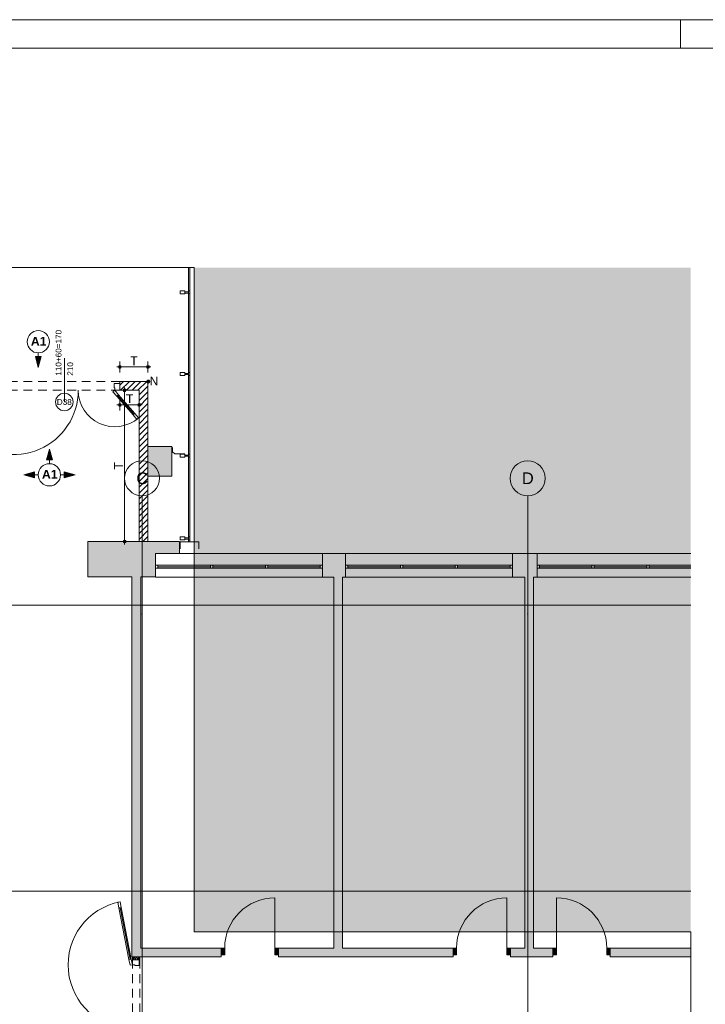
# Paper-space layout 'A-47 WYKOŃCZENIA ŚCIAN - PIĘTRO 2' of a CAD drawing. Header units: millimetres. Extents: x 0 to 500, y 0 to 350.
# Tile 11 of 17: x 207 to 324, y 181 to 350. Entities that reach past the tile are written whole.
import ezdxf
from ezdxf.xclip import XClip

# ---------------------------------------------------------------- set-up
doc = ezdxf.new("R2010")
doc.units = ezdxf.units.MM
doc.header["$MEASUREMENT"] = 0
doc.header["$XCLIPFRAME"] = 0
for name, pattern in [('DASHDOTX2', [1000, 500, -250, 0, -250]), ('Przer. długie kreski', [2.5, 1.5, -1]), ('PRZERYWANA_DU_A', [550, 350.0000000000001, -199.9999999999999])]:
    doc.linetypes.add(name, pattern=pattern)
for name, color, linetype, lineweight in [('0_Nr_pióra__2', 8, 'Continuous', 13), ('A__OKŁADZINY ŚCIAN_Nr_pióra__1', 7, 'Continuous', 20), ('A_podkład_Nr_pióra__2', 8, 'Continuous', 13), ('A_ściany proj_Nr_pióra__1', 7, 'Continuous', 20), ('A_ściany_Nr_pióra__1', 7, 'Continuous', 20), ('AR P NAROŻNIKI_Nr_pióra__1', 7, 'Continuous', 20), ('AR P NAROŻNIKI_Nr_pióra__2', 8, 'Continuous', 13), ('Drzwi Archicad_Nr_pióra__1', 7, 'Continuous', 20), ('Drzwi Archicad_Nr_pióra__3', 252, 'Continuous', 13), ('Znaczniki drzwi Archicada_Nr_pióra__3', 252, 'Continuous', 13)]:
    doc.layers.add(name, color=color, linetype=linetype, lineweight=lineweight)
for name, color, linetype, lineweight, true_color in [('0_Nr_pióra__8', 7, 'Continuous', 13, 0x4c4c4c), ('A__OKŁADZINY ŚCIAN_Nr_pióra__7', 7, 'Continuous', 18, 0x171717), ('A_Arkusz_Nr_pióra__255', 7, 'Continuous', 15, 0x242424), ('A_osie_Nr_pióra__16', 7, 'Continuous', 5, 0x0f0f0f), ('A_osie_Nr_pióra__76', 7, 'Continuous', 5, 0x2d2d2d), ('A_ściany proj_Nr_pióra__21', 7, 'Continuous', 5, 0xb0b0b0), ('A_ściany_Nr_pióra__19', 7, 'Continuous', 5, 0x191919), ('AR P NAROŻNIKI_Nr_pióra__7', 7, 'Continuous', 18, 0x171717), ('Okna Archicada_Nr_pióra__19', 7, 'Continuous', 5, 0x191919)]:
    doc.layers.add(name, color=color, linetype=linetype, lineweight=lineweight, true_color=true_color)
for name, color, linetype in [('A__OKŁADZINY ŚCIAN', 7, 'Continuous'), ('A_podrys', 7, 'Continuous'), ('A_ściany', 7, 'Continuous'), ('A_ściany proj', 7, 'Continuous'), ('AR P NAROŻNIKI', 7, 'Continuous'), ('Drzwi Archicad', 7, 'Continuous')]:
    doc.layers.add(name, color=color, linetype=linetype)
doc.styles.add('STYL_AUTOMATYCZNY_1', font='arial.ttf')
doc.styles.add('STYL_AUTOMATYCZNY_3', font='arial.ttf')
doc.styles.add('STYL_AUTOMATYCZNY_4', font='arial.ttf')
doc.styles.add('STYL_AUTOMATYCZNY_5', font='arial.ttf')
pattern_1 = [(45, (-1547.425797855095, -280.3356015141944), (-0.4949747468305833, 0.4949747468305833), [])]
pattern_2 = [(0, (-1547.425797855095, -280.3356015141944), (0, 1), [0, -1])]

# ---------------------------------------------------------------- blocks, each defined once
blk = doc.blocks.new('Rysunek_1_1', base_point=(-1547.425797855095, -280.3356015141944))
at = {"linetype": 'Continuous', "lineweight": 0, "true_color": 0x484848}
blk.add_hatch(color=251, dxfattribs=at).paths.add_polyline_path([(321.7655369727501, 307.5492322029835), (236.7655400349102, 307.5492322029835), (236.7655400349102, 193.739236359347), (321.7655369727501, 193.739236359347)])
at = {"layer": 'A__OKŁADZINY ŚCIAN', "linetype": 'Continuous', "lineweight": 0, "true_color": 0x000000}
for points in [[(210.104236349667, 290.4287322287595), (210.6042363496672, 292.2947572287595), (209.6042363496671, 292.2947572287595)], [(212.0070649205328, 276.4461855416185), (211.5070649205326, 274.5801605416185), (212.5070649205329, 274.5801605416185)], [(207.6042363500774, 272.0433569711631), (209.4702613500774, 271.5433569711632), (209.4702613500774, 272.5433569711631)], [(216.4098934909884, 272.0433569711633), (214.5438684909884, 272.5433569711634), (214.5438684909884, 271.5433569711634)]]:
    blk.add_hatch(color=18, dxfattribs=at).paths.add_polyline_path(points)
at = {"layer": 'A__OKŁADZINY ŚCIAN', "linetype": 'Continuous', "lineweight": 0, "true_color": 0x171717}
for points in [[(223.8108130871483, 290.5161141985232), (223.8298432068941, 290.4204433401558), (223.8840363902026, 290.3393375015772), (223.9651422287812, 290.2851443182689), (224.0608130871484, 290.2661141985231), (224.1564839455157, 290.2851443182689), (224.2375897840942, 290.3393375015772), (224.2917829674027, 290.4204433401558), (224.3108130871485, 290.5161141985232), (224.2917829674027, 290.6117850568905), (224.2375897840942, 290.6928908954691), (224.1564839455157, 290.7470840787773), (224.0608130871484, 290.7661141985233), (223.9651422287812, 290.7470840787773), (223.8840363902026, 290.6928908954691), (223.8298432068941, 290.6117850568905)], [(228.6263111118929, 290.5161141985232), (228.6453412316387, 290.4204433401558), (228.6995344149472, 290.3393375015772), (228.7806402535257, 290.2851443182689), (228.876311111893, 290.2661141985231), (228.9719819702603, 290.2851443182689), (229.0530878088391, 290.3393375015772), (229.1072809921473, 290.4204433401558), (229.1263111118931, 290.5161141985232), (229.1072809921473, 290.6117850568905), (229.0530878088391, 290.6928908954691), (228.9719819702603, 290.7470840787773), (228.876311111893, 290.7661141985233), (228.7806402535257, 290.7470840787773), (228.6995344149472, 290.6928908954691), (228.6453412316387, 290.6117850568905)], [(224.6263111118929, 286.5161141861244), (224.6453412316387, 286.4204433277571), (224.699534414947, 286.3393374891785), (224.7806402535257, 286.2851443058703), (224.876311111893, 286.2661141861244), (224.9719819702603, 286.2851443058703), (225.0530878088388, 286.3393374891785), (225.1072809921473, 286.4204433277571), (225.1263111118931, 286.5161141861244), (225.1072809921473, 286.6117850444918), (225.0530878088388, 286.6928908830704), (224.9719819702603, 286.7470840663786), (224.876311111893, 286.7661141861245), (224.7806402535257, 286.7470840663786), (224.699534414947, 286.6928908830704), (224.6453412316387, 286.6117850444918)], [(223.8108130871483, 284.0161141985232), (223.8298432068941, 283.9204433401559), (223.8840363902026, 283.8393375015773), (223.9651422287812, 283.785144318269), (224.0608130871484, 283.7661141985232), (224.1564839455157, 283.785144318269), (224.2375897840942, 283.8393375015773), (224.2917829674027, 283.9204433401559), (224.3108130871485, 284.0161141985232), (224.2917829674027, 284.1117850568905), (224.2375897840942, 284.1928908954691), (224.1564839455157, 284.2470840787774), (224.0608130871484, 284.2661141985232), (223.9651422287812, 284.2470840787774), (223.8840363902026, 284.1928908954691), (223.8298432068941, 284.1117850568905)], [(227.1263111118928, 284.0161141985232), (227.1453412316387, 283.9204433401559), (227.1995344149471, 283.8393375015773), (227.2806402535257, 283.785144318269), (227.3763111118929, 283.7661141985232), (227.4719819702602, 283.785144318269), (227.553087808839, 283.8393375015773), (227.6072809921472, 283.9204433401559), (227.626311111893, 284.0161141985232), (227.6072809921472, 284.1117850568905), (227.553087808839, 284.1928908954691), (227.4719819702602, 284.2470840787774), (227.3763111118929, 284.2661141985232), (227.2806402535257, 284.2470840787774), (227.1995344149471, 284.1928908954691), (227.1453412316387, 284.1117850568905)], [(224.6263111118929, 260.6192325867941), (224.6453412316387, 260.5235617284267), (224.699534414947, 260.4424558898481), (224.7806402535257, 260.3882627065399), (224.876311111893, 260.369232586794), (224.9719819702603, 260.3882627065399), (225.0530878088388, 260.4424558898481), (225.1072809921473, 260.5235617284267), (225.1263111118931, 260.6192325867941), (225.1072809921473, 260.7149034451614), (225.0530878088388, 260.79600928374), (224.9719819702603, 260.8502024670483), (224.876311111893, 260.8692325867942), (224.7806402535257, 260.8502024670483), (224.699534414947, 260.79600928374), (224.6453412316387, 260.7149034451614)]]:
    blk.add_hatch(color=250, dxfattribs=at).paths.add_polyline_path(points)
at = {"layer": 'A_ściany', "linetype": 'Continuous', "lineweight": 0, "true_color": 0x000000}
for points in [[(228.876311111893, 276.9092325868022), (228.876311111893, 271.8292325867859), (232.9763111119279, 271.8292325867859), (232.9763111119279, 276.9092325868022)], [(234.2763111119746, 260.619232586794), (218.6063111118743, 260.619232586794), (218.6063111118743, 254.5892325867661), (230.1713111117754, 254.5892325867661), (230.1713111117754, 258.5492325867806), (234.2763111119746, 258.5492325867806)], [(262.6713111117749, 254.4992325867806), (262.6713111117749, 258.5492325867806), (258.7713111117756, 258.5492325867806), (258.7713111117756, 254.4992325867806)], [(295.4713111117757, 254.4992325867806), (295.4713111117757, 258.5492325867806), (291.2713111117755, 258.5492325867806), (291.2713111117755, 254.4992325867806)], [(227.6300814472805, 190.9892325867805), (227.6300814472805, 254.5892325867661), (226.1300814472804, 254.5892325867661), (226.1300814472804, 189.4892325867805)], [(262.1831112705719, 189.4892325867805), (262.1831112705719, 254.4992325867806), (260.6831112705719, 254.4992325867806), (260.6831112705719, 189.4892325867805)], [(294.8711558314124, 189.4892325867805), (294.8711558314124, 254.4992325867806), (293.3711558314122, 254.4992325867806), (293.3711558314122, 189.4892325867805)], [(226.1300814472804, 189.4892325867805), (241.403111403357, 189.4892325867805), (241.403111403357, 190.9892326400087), (227.6300815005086, 190.9892326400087)], [(251.2031113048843, 190.9892326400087), (251.2031113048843, 189.4892325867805), (260.6831112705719, 189.4892325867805), (260.6831112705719, 190.9892326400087)], [(262.1831112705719, 190.9892324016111), (262.1831112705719, 189.4892325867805), (281.103111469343, 189.4892325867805), (281.103111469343, 190.9892324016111)], [(290.9031112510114, 190.9892324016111), (290.9031112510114, 189.4892325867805), (293.3711558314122, 189.4892325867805), (293.3711558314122, 190.9892324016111)], [(294.8711558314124, 190.9892323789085), (294.8711558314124, 189.4892325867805), (298.194404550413, 189.4892325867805), (298.194404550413, 190.9892323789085)], [(321.7655376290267, 190.9892316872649), (307.9944057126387, 190.9892316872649), (307.9944057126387, 189.4892318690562), (321.7655376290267, 189.4892318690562)]]:
    blk.add_hatch(color=18, dxfattribs=at).paths.add_polyline_path(points)
at = {"layer": 'A_ściany proj', "linetype": 'Continuous', "lineweight": 0, "true_color": 0x000000}
h = blk.add_hatch(dxfattribs=at)
h.set_pattern_fill('bloczki_ceramiczne_0001', color=18, style=0, pattern_type=2)
h.set_pattern_definition(pattern_1)
h.paths.add_polyline_path([(224.0608132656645, 286.5161141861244), (227.3763111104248, 286.5161141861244), (228.876311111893, 288.0161141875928), (224.0608132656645, 288.0161141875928)])
h = blk.add_hatch(dxfattribs=at)
h.set_pattern_fill('bloczki_ceramiczne_0001', color=18, style=0, pattern_type=2)
h.set_pattern_definition(pattern_1)
h.paths.add_polyline_path([(228.876311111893, 260.619232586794), (228.876311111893, 288.0161141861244), (227.3763111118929, 286.5161141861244), (227.3763111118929, 260.619232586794)])
at = {"layer": 'A_ściany proj', "linetype": 'Continuous', "lineweight": 13}
h = blk.add_hatch(dxfattribs=at)
h.set_pattern_fill('gypsum_0001', color=8, style=0, pattern_type=2)
h.set_pattern_definition(pattern_2)
h.paths.add_polyline_path([(226.2063111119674, 189.4889231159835), (226.2063111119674, 188.9892325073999), (226.3313111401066, 188.9892325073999), (226.3313111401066, 189.4889231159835)])
h = blk.add_hatch(dxfattribs=at)
h.set_pattern_fill('gypsum_0001', color=8, style=0, pattern_type=2)
h.set_pattern_definition(pattern_2)
h.paths.add_polyline_path([(226.4563110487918, 189.4889231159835), (226.3313110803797, 189.4889231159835), (226.3313110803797, 188.9892327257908), (226.4563110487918, 188.9892327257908)])
h = blk.add_hatch(dxfattribs=at)
h.set_pattern_fill('batt_insulation_0001', color=8, style=0, pattern_type=2)
h.set_pattern_definition([(60.00000000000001, (-1547.425797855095, -280.3356015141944), (-0.2598076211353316, 0.1499999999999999), []), (120, (-1547.425797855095, -280.3356015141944), (0.2598076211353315, 0.15), [])])
h.paths.add_polyline_path([(226.4563110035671, 189.4889231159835), (226.4563110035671, 188.9892324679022), (227.2063109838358, 188.9892324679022), (227.2063109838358, 189.4889231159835)])
h = blk.add_hatch(dxfattribs=at)
h.set_pattern_fill('gypsum_0001', color=8, style=0, pattern_type=2)
h.set_pattern_definition(pattern_2)
h.paths.add_polyline_path([(227.2063110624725, 189.4889231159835), (227.2063110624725, 188.9892325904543), (227.3313110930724, 188.9892325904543), (227.3313110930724, 189.4889231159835)])
h = blk.add_hatch(dxfattribs=at)
h.set_pattern_fill('gypsum_0001', color=8, style=0, pattern_type=2)
h.set_pattern_definition(pattern_2)
h.paths.add_polyline_path([(227.3313111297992, 189.4889231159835), (227.3313111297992, 188.9892325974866), (227.4563110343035, 188.9892325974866), (227.4563110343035, 189.4889231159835)])
at = {"layer": 'AR P NAROŻNIKI', "linetype": 'Continuous', "lineweight": 0, "true_color": 0x171717}
blk.add_hatch(color=250, dxfattribs=at).paths.add_polyline_path([(229.1668923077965, 288.0161141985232, 0.9999999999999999), (228.666892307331, 288.0161141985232, 0.9999999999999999)])
at = {"layer": 'Drzwi Archicad', "linetype": 'Continuous', "lineweight": 0, "true_color": 0xfdfdfd}
for points in [[(241.4031112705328, 189.8392325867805), (242.0031112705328, 189.8392325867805), (242.0031112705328, 190.9892325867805), (241.4031112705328, 190.9892325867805)], [(251.2031112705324, 190.9892325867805), (250.6031112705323, 190.9892325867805), (250.6031112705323, 189.8392325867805), (251.2031112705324, 189.8392325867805)], [(281.1031112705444, 189.8392325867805), (281.7031112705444, 189.8392325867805), (281.7031112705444, 190.9892325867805), (281.1031112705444, 190.9892325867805)], [(290.903111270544, 190.9892325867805), (290.3031112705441, 190.9892325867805), (290.3031112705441, 189.8392325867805), (290.903111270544, 189.8392325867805)], [(298.1944045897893, 190.9892325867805), (298.1944045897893, 189.8392325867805), (298.7944045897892, 189.8392325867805), (298.7944045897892, 190.9892325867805)], [(307.9944045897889, 189.8392325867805), (307.9944045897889, 190.9892325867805), (307.394404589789, 190.9892325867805), (307.394404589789, 189.8392325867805)]]:
    blk.add_hatch(color=7, dxfattribs=at).paths.add_polyline_path(points)
at = {"layer": '0_Nr_pióra__2', "color": 8, "linetype": 'PRZERYWANA_DU_A', "lineweight": 13, "flags": 128}
for points in [[(236.7655360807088, 307.5492325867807), (79.70032587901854, 307.5492325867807)], [(321.7655360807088, 193.7392325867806), (236.7655360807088, 193.7392325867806), (236.7655360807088, 307.5492325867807)], [(321.7655360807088, 98.73923258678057), (321.7655360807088, 193.7392325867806)]]:
    blk.add_lwpolyline(points, dxfattribs=at)
at = {"layer": '0_Nr_pióra__8', "color": 251, "linetype": 'Continuous', "lineweight": 13, "true_color": 0x4c4c4c, "flags": 128}
blk.add_lwpolyline([(235.1706065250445, 275.6468648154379), (233.4899125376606, 275.6468648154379), (233.0678204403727, 275.9845384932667), (233.0678204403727, 276.7292325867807)], dxfattribs=at)
at = {"layer": 'A__OKŁADZINY ŚCIAN_Nr_pióra__1', "color": 7, "linetype": 'Continuous', "lineweight": 20}
for p, q in [((209.6042373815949, 292.2947566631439), (210.6042376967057, 292.2947566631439)), ((210.1042356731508, 290.4287310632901), (209.6042373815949, 292.2947566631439)), ((210.1042356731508, 292.9287337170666), (210.1042356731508, 292.2947566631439)), ((210.1042356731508, 290.4287310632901), (210.6042376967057, 292.2947566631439)), ((212.0070662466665, 276.4461849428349), (211.5070642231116, 274.5801593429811)), ((212.0070662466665, 276.4461849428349), (212.5070645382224, 274.5801593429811)), ((212.5070645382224, 274.5801593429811), (211.5070642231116, 274.5801593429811)), ((212.0070662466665, 273.9461860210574), (212.0070662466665, 274.5801593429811)), ((207.6042367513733, 272.0433554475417), (209.470262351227, 272.5433574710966)), ((207.6042367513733, 272.0433554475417), (209.470262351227, 271.5433571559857)), ((209.470262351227, 272.5433574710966), (209.470262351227, 271.5433571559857)), ((210.1042356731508, 272.0433554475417), (209.470262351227, 272.0433554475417)), ((213.9098930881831, 272.0433554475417), (214.5438701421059, 272.0433554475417)), ((214.5438701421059, 271.5433571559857), (214.5438701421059, 272.5433574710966)), ((216.4098920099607, 272.0433554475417), (214.5438701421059, 272.5433574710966)), ((216.4098920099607, 272.0433554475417), (214.5438701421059, 271.5433571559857))]:
    blk.add_line(p, q, dxfattribs=at)
for centre in [(210.104236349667, 294.8315607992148), (212.0070649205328, 272.0433569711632)]:
    blk.add_circle(centre, 1.902828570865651, dxfattribs=at)
at = {"layer": 'A__OKŁADZINY ŚCIAN_Nr_pióra__7', "color": 250, "linetype": 'Continuous', "lineweight": 18, "true_color": 0x171717}
for p, q in [((223.5608125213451, 290.5161158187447), (223.8108116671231, 290.5161158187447)), ((224.0608145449, 290.7661149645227), (224.0608145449, 291.4536126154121)), ((224.0608145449, 289.5786152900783), (224.0608145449, 290.2661129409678)), ((224.3108136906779, 290.5161158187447), (228.6263106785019, 290.5161158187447)), ((228.8763098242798, 290.7661149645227), (228.8763098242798, 291.4536126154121)), ((228.8763098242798, 289.5786152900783), (228.8763098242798, 290.2661129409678)), ((229.1263127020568, 290.5161158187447), (229.3763118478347, 290.5161158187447)), ((224.8763122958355, 286.7661137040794), (224.8763122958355, 287.0161128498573)), ((224.6263094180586, 286.5161145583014), (223.9388117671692, 286.5161145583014)), ((224.8763122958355, 260.8692318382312), (224.8763122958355, 286.2661154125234)), ((225.8138128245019, 286.5161145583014), (225.1263114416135, 286.5161145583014)), ((223.5608125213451, 284.0161156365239), (223.8108116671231, 284.0161156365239)), ((224.0608145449, 284.2661147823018), (224.0608145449, 284.9536124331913)), ((224.0608145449, 283.0786151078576), (224.0608145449, 283.7661127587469)), ((224.3108136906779, 284.0161156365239), (227.1263120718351, 284.0161156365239)), ((227.3763112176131, 284.2661147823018), (227.3763112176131, 284.9536124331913)), ((227.3763112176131, 283.0786151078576), (227.3763112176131, 283.7661127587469)), ((227.6263103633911, 284.0161156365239), (227.876309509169, 284.0161156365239)), ((224.6263094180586, 260.6192326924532), (223.9388117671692, 260.6192326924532)), ((224.8763122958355, 260.1192344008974), (224.8763122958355, 260.3692335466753)), ((225.8138128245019, 260.6192326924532), (225.1263114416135, 260.6192326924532))]:
    blk.add_line(p, q, dxfattribs=at)
for centre in [(224.0608130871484, 290.5161141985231), (228.876311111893, 290.5161141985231), (224.876311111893, 286.5161141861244), (224.0608130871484, 284.0161141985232), (227.3763111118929, 284.0161141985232), (224.876311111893, 260.619232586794)]:
    blk.add_circle(centre, 0.25, dxfattribs=at)
at = {"layer": 'A_osie_Nr_pióra__16', "color": 250, "linetype": 'DASHDOTX2', "lineweight": 5, "true_color": 0x0f0f0f}
for p, q in [((227.8713111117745, 248.1972089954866), (227.8713123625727, 268.4482910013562)), ((293.8713111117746, 248.1972089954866), (293.8713107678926, 268.4482910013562)), ((321.7655351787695, 249.7392339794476), (97.56664364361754, 249.7392339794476)), ((227.8713127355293, 248.1972071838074), (227.8713127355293, 98.73923322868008)), ((293.8713123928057, 248.1972071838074), (293.8713123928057, 98.73923322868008)), ((321.7655332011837, 200.739235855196), (97.56664229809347, 200.739235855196))]:
    blk.add_line(p, q, dxfattribs=at)
for p in [(227.8713111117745, 248.1972089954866), (227.8713111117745, 248.1972089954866), (293.8713111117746, 248.1972089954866), (293.8713111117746, 248.1972089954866)]:
    blk.add_point(p, dxfattribs=at)
at = {"layer": 'A_osie_Nr_pióra__76', "color": 250, "linetype": 'Continuous', "lineweight": 5, "true_color": 0x2d2d2d}
for centre in [(227.8713111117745, 271.4482894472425), (293.8713111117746, 271.4482894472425)]:
    blk.add_circle(centre, 3, dxfattribs=at)
at = {"layer": 'A_podkład_Nr_pióra__2', "color": 8, "linetype": 'Continuous', "lineweight": 13}
for p, q in [((235.8062736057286, 307.5492314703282), (235.8062736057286, 260.5676751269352)), ((236.0608145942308, 260.5676751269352), (236.0608145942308, 307.5492314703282)), ((234.3668938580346, 303.0294485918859), (234.3668938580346, 303.5435127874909)), ((234.3668938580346, 303.5435127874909), (235.1893965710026, 303.5435127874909)), ((235.1893965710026, 303.0294485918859), (234.3668938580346, 303.0294485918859)), ((235.1893965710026, 303.5435127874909), (235.1893965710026, 303.0294485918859)), ((235.1893965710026, 303.3892916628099), (235.8062736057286, 303.3892916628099)), ((235.8062736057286, 303.1836659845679), (235.1893965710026, 303.1836659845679)), ((236.0118992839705, 303.5435127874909), (235.8062736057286, 303.5435127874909)), ((235.8062736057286, 303.0294485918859), (236.0118992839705, 303.0294485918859)), ((236.0118992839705, 303.0294485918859), (236.0118992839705, 303.5435127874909)), ((234.3668938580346, 289.0468763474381), (234.3668938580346, 289.5609442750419)), ((234.3668938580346, 289.5609442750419), (235.1893965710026, 289.5609442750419)), ((235.1893965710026, 289.0468763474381), (234.3668938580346, 289.0468763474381)), ((235.1893965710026, 289.5609442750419), (235.1893965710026, 289.0468763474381)), ((235.1893965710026, 289.406723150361), (235.8062736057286, 289.406723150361)), ((235.8062736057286, 289.201097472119), (235.1893965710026, 289.201097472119)), ((236.0118992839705, 289.5609442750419), (235.8062736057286, 289.5609442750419)), ((235.8062736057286, 289.0468763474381), (236.0118992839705, 289.0468763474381)), ((236.0118992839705, 289.0468763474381), (236.0118992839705, 289.5609442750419)), ((234.3668938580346, 275.0643078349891), (234.3668938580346, 275.5783720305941)), ((234.3668938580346, 275.5783720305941), (235.1893965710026, 275.5783720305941)), ((235.1893965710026, 275.0643078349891), (234.3668938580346, 275.0643078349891)), ((235.1893965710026, 275.5783720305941), (235.1893965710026, 275.0643078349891)), ((235.1893965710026, 275.424154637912), (235.8062736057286, 275.424154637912)), ((235.8062736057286, 275.21852895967), (235.1893965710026, 275.21852895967)), ((236.0118992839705, 275.5783720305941), (235.8062736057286, 275.5783720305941)), ((235.8062736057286, 275.0643078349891), (236.0118992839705, 275.0643078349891)), ((236.0118992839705, 275.0643078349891), (236.0118992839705, 275.5783720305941)), ((234.3668938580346, 260.8761136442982), (234.3668938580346, 261.3901778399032)), ((234.3668938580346, 261.3901778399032), (235.1893965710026, 261.3901778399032)), ((235.1893965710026, 260.8761136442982), (234.3668938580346, 260.8761136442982)), ((234.4108120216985, 259.3676732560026), (234.4108120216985, 260.5676751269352)), ((237.5608132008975, 260.5676751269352), (234.4108120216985, 260.5676751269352)), ((235.1893965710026, 261.3901778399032), (235.1893965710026, 260.8761136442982)), ((235.1893965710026, 261.2359567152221), (235.8062736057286, 261.2359567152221)), ((235.8062736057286, 261.0303310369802), (235.1893965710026, 261.0303310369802)), ((236.0118992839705, 261.3901778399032), (235.8062736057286, 261.3901778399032)), ((235.8062736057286, 260.8761136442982), (236.0118992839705, 260.8761136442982)), ((236.0118992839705, 260.8761136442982), (236.0118992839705, 261.3901778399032)), ((237.5608132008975, 260.5676751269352), (237.5608132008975, 259.3676732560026))]:
    blk.add_line(p, q, dxfattribs=at)
at = {"layer": 'A_ściany proj_Nr_pióra__1', "color": 7, "linetype": 'Continuous', "lineweight": 20}
for p, q in [((224.0608145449, 287.6661151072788), (224.0608145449, 288.0161131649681)), ((224.0608145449, 286.5161145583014), (224.0608145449, 287.6661151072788))]:
    blk.add_line(p, q, dxfattribs=at)
at = {"layer": 'A_ściany proj_Nr_pióra__1', "color": 7, "linetype": 'Continuous', "lineweight": 20, "flags": 128}
for points in [[(228.876311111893, 288.0161141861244), (224.0608132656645, 288.0161141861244)], [(228.876311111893, 260.619232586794), (228.876311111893, 288.0161141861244)], [(224.0608131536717, 286.5161141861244), (227.3763111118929, 286.5161141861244)], [(227.3763111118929, 286.5161141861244), (227.3763111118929, 260.619232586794)], [(227.3763111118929, 260.619232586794), (228.876311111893, 260.619232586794)], [(226.2063111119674, 189.4889231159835), (226.2063111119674, 188.9892325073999)], [(227.4563111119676, 188.9892325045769), (227.4563111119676, 189.4889231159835)]]:
    blk.add_lwpolyline(points, dxfattribs=at)
at = {"layer": 'A_ściany proj_Nr_pióra__21', "color": 253, "linetype": 'Continuous', "lineweight": 5, "true_color": 0xb0b0b0}
for p, q in [((226.2063108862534, 188.989233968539), (226.3313104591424, 188.989233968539)), ((226.3313104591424, 189.488922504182), (226.3313104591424, 188.989233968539)), ((226.3313104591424, 188.989233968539), (226.4563100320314, 188.989233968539)), ((226.4563100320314, 189.488922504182), (226.4563100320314, 188.989233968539)), ((226.4563100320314, 188.989233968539), (227.2063112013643, 188.989233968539)), ((227.2063112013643, 188.989233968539), (227.2063112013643, 189.488922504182)), ((227.2063112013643, 188.989233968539), (227.3313107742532, 188.989233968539)), ((227.3313107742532, 188.989233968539), (227.3313107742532, 189.488922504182)), ((227.3313107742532, 188.989233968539), (227.3563114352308, 188.989233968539)), ((227.3563114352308, 188.989233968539), (227.4563103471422, 188.989233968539))]:
    blk.add_line(p, q, dxfattribs=at)
at = {"layer": 'A_ściany proj_Nr_pióra__21', "color": 253, "linetype": 'Continuous', "lineweight": 5, "true_color": 0xb0b0b0, "flags": 128}
for points in [[(226.3313111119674, 189.4889231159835), (226.2063111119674, 189.4889231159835)], [(226.4563111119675, 189.4889231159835), (226.3313111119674, 189.4889231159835)], [(227.2063111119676, 189.4889231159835), (226.4563111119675, 189.4889231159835)], [(227.3313111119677, 189.4889231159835), (227.2063111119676, 189.4889231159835)], [(227.4563111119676, 189.4889231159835), (227.3313111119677, 189.4889231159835)]]:
    blk.add_lwpolyline(points, dxfattribs=at)
at = {"layer": 'A_ściany_Nr_pióra__1', "color": 7, "linetype": 'Continuous', "lineweight": 20}
for p, q in [((258.7713120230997, 258.5492309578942), (258.7713120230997, 254.4992321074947)), ((262.6713106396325, 258.5492309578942), (262.6713106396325, 254.4992321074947)), ((291.2713129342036, 258.5492309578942), (291.2713129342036, 254.4992321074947)), ((295.4713120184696, 258.5492309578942), (295.4713120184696, 254.4992321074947)), ((241.4031113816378, 190.9892308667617), (240.9331108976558, 190.9892308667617)), ((241.4031113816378, 190.9892308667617), (241.4031113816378, 189.8392340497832)), ((251.2031129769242, 190.9892308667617), (251.6731097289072, 190.9892308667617)), ((251.2031129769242, 190.9892308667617), (251.2031129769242, 189.8392340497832)), ((281.1031123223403, 190.9892308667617), (280.6331118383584, 190.9892308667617)), ((281.1031123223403, 190.9892308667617), (281.1031123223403, 189.8392340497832)), ((290.9031101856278, 190.9892308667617), (291.3731106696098, 190.9892308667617)), ((290.9031101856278, 190.9892308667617), (290.9031101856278, 189.8392340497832)), ((298.1944061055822, 190.9892308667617), (297.7244056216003, 190.9892308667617)), ((298.1944061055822, 190.9892308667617), (298.1944061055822, 189.8392340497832)), ((307.9944039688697, 190.9892308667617), (308.4644044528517, 190.9892308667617)), ((307.9944039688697, 190.9892308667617), (307.9944039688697, 189.8392340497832)), ((241.4031113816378, 189.489232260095), (241.0331098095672, 189.489232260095)), ((241.4031113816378, 189.8392340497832), (241.4031113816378, 189.489232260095)), ((251.2031129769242, 189.8392340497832), (251.2031129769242, 189.489232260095)), ((251.2031129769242, 189.489232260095), (251.5731108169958, 189.489232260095)), ((281.1031123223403, 189.489232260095), (280.7331107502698, 189.489232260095)), ((281.1031123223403, 189.8392340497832), (281.1031123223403, 189.489232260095)), ((290.9031101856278, 189.8392340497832), (290.9031101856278, 189.489232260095)), ((290.9031101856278, 189.489232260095), (291.2731117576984, 189.489232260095)), ((298.1944061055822, 189.489232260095), (297.8244045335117, 189.489232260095)), ((298.1944061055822, 189.8392340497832), (298.1944061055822, 189.489232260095)), ((307.9944039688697, 189.8392340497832), (307.9944039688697, 189.489232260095)), ((307.9944039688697, 189.489232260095), (308.3644055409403, 189.489232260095))]:
    blk.add_line(p, q, dxfattribs=at)
at = {"layer": 'A_ściany_Nr_pióra__1', "color": 7, "linetype": 'Continuous', "lineweight": 20, "flags": 128}
for points in [[(228.876311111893, 276.9092325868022), (228.876311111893, 271.8292325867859)], [(232.9763111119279, 276.9092325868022), (228.876311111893, 276.9092325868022)], [(232.9763111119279, 271.8292325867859), (232.9763111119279, 276.9092325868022)], [(228.876311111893, 271.8292325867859), (232.9763111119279, 271.8292325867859)], [(234.2763111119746, 260.619232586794), (218.6063111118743, 260.619232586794)], [(218.6063111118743, 260.619232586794), (218.6063111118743, 254.5892325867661)], [(234.2763111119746, 258.5492325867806), (234.2763111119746, 260.619232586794)], [(230.1713111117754, 254.5892325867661), (230.1713111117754, 258.5492325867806)], [(230.1713111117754, 258.5492325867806), (234.2763111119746, 258.5492325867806)], [(262.6713111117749, 258.5492325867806), (258.7713111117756, 258.5492325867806)], [(295.4713111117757, 258.5492325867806), (291.2713111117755, 258.5492325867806)], [(218.6063111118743, 254.5892325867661), (226.1300814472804, 254.5892325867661)], [(226.1300814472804, 254.5892325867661), (226.1300814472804, 189.4892325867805)], [(227.6300814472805, 190.9892325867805), (227.6300814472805, 254.5892325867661)], [(227.6300814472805, 254.5892325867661), (230.1713111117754, 254.5892325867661)], [(258.7713111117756, 254.4992325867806), (260.6831112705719, 254.4992325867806)], [(260.6831112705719, 254.4992325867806), (260.6831112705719, 190.9892325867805)], [(262.1831112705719, 190.9892325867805), (262.1831112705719, 254.4992325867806)], [(262.1831112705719, 254.4992325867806), (262.6713111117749, 254.4992325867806)], [(291.2713111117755, 254.4992325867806), (293.3711558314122, 254.4992325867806)], [(293.3711558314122, 254.4992325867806), (293.3711558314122, 190.9892325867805)], [(294.8711558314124, 190.9892325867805), (294.8711558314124, 254.4992325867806)], [(294.8711558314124, 254.4992325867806), (295.4713111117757, 254.4992325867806)], [(241.4031108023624, 190.9892325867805), (227.6300814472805, 190.9892325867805)], [(260.6831112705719, 190.9892325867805), (251.2031118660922, 190.9892325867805)], [(281.1031114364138, 190.9892325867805), (262.1831112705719, 190.9892325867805)], [(293.3711558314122, 190.9892325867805), (290.9031107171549, 190.9892325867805)], [(298.1944039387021, 190.9892325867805), (294.8711558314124, 190.9892325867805)], [(321.7655360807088, 190.9892325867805), (307.9944050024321, 190.9892325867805)], [(226.1300814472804, 189.4892325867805), (241.4031116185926, 189.4892325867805)], [(251.2031114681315, 189.4892325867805), (260.6831112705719, 189.4892325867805)], [(260.6831112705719, 189.4892325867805), (262.1831112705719, 189.4892325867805)], [(262.1831112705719, 189.4892325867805), (281.1031108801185, 189.4892325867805)], [(290.9031107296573, 189.4892325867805), (293.3711558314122, 189.4892325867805)], [(293.3711558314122, 189.4892325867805), (294.8711558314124, 189.4892325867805)], [(294.8711558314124, 189.4892325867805), (298.1944041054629, 189.4892325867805)], [(307.9944039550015, 189.4892325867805), (321.7655360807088, 189.4892325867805)]]:
    blk.add_lwpolyline(points, dxfattribs=at)
at = {"layer": 'A_ściany_Nr_pióra__19', "color": 250, "linetype": 'Continuous', "lineweight": 5, "true_color": 0x191919}
for p, q in [((258.7713120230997, 258.5492309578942), (230.1713097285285, 258.5492309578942)), ((291.2713129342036, 258.5492309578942), (262.6713106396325, 258.5492309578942)), ((321.7655356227, 258.5492326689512), (295.4713118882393, 258.5492326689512)), ((230.1713097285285, 254.4992321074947), (258.7713120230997, 254.4992321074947)), ((262.6713106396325, 254.4992321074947), (291.2713129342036, 254.4992321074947)), ((295.4713118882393, 254.4992343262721), (321.7655356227, 254.4992343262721))]:
    blk.add_line(p, q, dxfattribs=at)
at = {"layer": 'AR P NAROŻNIKI_Nr_pióra__1', "color": 7, "linetype": 'Continuous', "lineweight": 20}
blk.add_circle((228.9168923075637, 288.0161141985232), 0.2499999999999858, dxfattribs=at)
at = {"layer": 'AR P NAROŻNIKI_Nr_pióra__2', "color": 8, "linetype": 'PRZERYWANA_DU_A', "lineweight": 13, "flags": 128}
blk.add_lwpolyline([(229.1668923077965, 288.0161141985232, 0.9999999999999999), (228.666892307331, 288.0161141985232, 0.9999999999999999)], format="xyb", close=True, dxfattribs=at)
at = {"layer": 'Drzwi Archicad_Nr_pióra__1', "color": 7, "linetype": 'Continuous', "lineweight": 20}
for p, q in [((250.6031120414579, 190.9892308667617), (250.6031120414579, 199.5892343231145)), ((290.3031129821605, 190.9892308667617), (290.3031129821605, 199.5892343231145)), ((298.7944033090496, 190.9892308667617), (298.7944033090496, 199.5892343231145)), ((241.4031113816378, 190.9892308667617), (240.9331108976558, 190.9892308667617)), ((241.4031113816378, 190.9892308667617), (240.9331108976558, 190.9892308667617)), ((242.0031123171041, 190.9892308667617), (241.4031113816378, 190.9892308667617)), ((241.4031113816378, 190.9892308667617), (241.4031113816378, 189.8392340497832)), ((241.4031113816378, 190.9892308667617), (241.4031113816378, 189.8392340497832)), ((241.4031113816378, 190.9892308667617), (241.4031113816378, 189.8392340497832)), ((242.0031123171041, 189.8392340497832), (242.0031123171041, 190.9892308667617)), ((251.2031129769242, 190.9892308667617), (250.6031120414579, 190.9892308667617)), ((250.6031120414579, 190.9892308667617), (250.6031120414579, 189.8392340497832)), ((251.2031129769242, 189.8392340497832), (251.2031129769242, 190.9892308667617)), ((251.2031129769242, 190.9892308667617), (251.2031129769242, 189.8392340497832)), ((251.2031129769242, 190.9892308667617), (251.2031129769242, 189.8392340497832)), ((251.2031129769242, 190.9892308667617), (251.6731097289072, 190.9892308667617)), ((251.2031129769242, 190.9892308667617), (251.6731097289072, 190.9892308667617)), ((281.1031123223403, 190.9892308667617), (280.6331118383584, 190.9892308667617)), ((281.1031123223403, 190.9892308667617), (280.6331118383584, 190.9892308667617)), ((281.7031095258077, 190.9892308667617), (281.1031123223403, 190.9892308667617)), ((281.1031123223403, 190.9892308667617), (281.1031123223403, 189.8392340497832)), ((281.1031123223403, 190.9892308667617), (281.1031123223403, 189.8392340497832)), ((281.1031123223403, 190.9892308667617), (281.1031123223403, 189.8392340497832)), ((281.7031095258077, 189.8392340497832), (281.7031095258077, 190.9892308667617)), ((290.9031101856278, 190.9892308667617), (290.3031129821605, 190.9892308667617)), ((290.3031129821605, 190.9892308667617), (290.3031129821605, 189.8392340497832)), ((290.9031101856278, 189.8392340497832), (290.9031101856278, 190.9892308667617)), ((290.9031101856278, 190.9892308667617), (290.9031101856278, 189.8392340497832)), ((290.9031101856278, 190.9892308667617), (290.9031101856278, 189.8392340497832)), ((290.9031101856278, 190.9892308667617), (291.3731106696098, 190.9892308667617)), ((290.9031101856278, 190.9892308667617), (291.3731106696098, 190.9892308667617)), ((298.1944061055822, 190.9892308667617), (297.7244056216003, 190.9892308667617)), ((298.1944061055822, 190.9892308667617), (297.7244056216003, 190.9892308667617)), ((298.1944061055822, 190.9892308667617), (298.7944033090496, 190.9892308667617)), ((298.1944061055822, 189.8392340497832), (298.1944061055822, 190.9892308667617)), ((298.1944061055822, 190.9892308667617), (298.1944061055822, 189.8392340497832)), ((298.1944061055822, 190.9892308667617), (298.1944061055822, 189.8392340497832)), ((298.7944033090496, 190.9892308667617), (298.7944033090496, 189.8392340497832)), ((307.3944030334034, 189.8392340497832), (307.3944030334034, 190.9892308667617)), ((307.3944030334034, 190.9892308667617), (307.9944039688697, 190.9892308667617)), ((307.9944039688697, 190.9892308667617), (307.9944039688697, 189.8392340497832)), ((307.9944039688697, 190.9892308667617), (307.9944039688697, 189.8392340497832)), ((307.9944039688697, 190.9892308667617), (307.9944039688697, 189.8392340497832)), ((307.9944039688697, 190.9892308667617), (308.4644044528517, 190.9892308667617)), ((307.9944039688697, 190.9892308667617), (308.4644044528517, 190.9892308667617)), ((241.4031113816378, 189.489232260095), (241.0331098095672, 189.489232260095)), ((241.4031113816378, 189.489232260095), (241.0331098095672, 189.489232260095)), ((241.4031113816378, 189.8392340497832), (242.0031123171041, 189.8392340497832)), ((241.4031113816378, 189.8392340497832), (241.4031113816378, 189.489232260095)), ((241.4031113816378, 189.8392340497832), (241.4031113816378, 189.489232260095)), ((250.6031120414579, 189.8392340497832), (251.2031129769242, 189.8392340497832)), ((251.2031129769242, 189.8392340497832), (251.2031129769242, 189.489232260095)), ((251.2031129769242, 189.8392340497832), (251.2031129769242, 189.489232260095)), ((251.2031129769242, 189.489232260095), (251.5731108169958, 189.489232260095)), ((251.2031129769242, 189.489232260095), (251.5731108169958, 189.489232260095)), ((281.1031123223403, 189.489232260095), (280.7331107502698, 189.489232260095)), ((281.1031123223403, 189.489232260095), (280.7331107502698, 189.489232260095)), ((281.1031123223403, 189.8392340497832), (281.7031095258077, 189.8392340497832)), ((281.1031123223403, 189.8392340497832), (281.1031123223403, 189.489232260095)), ((281.1031123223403, 189.8392340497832), (281.1031123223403, 189.489232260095)), ((290.3031129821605, 189.8392340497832), (290.9031101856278, 189.8392340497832)), ((290.9031101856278, 189.8392340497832), (290.9031101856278, 189.489232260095)), ((290.9031101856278, 189.8392340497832), (290.9031101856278, 189.489232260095)), ((290.9031101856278, 189.489232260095), (291.2731117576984, 189.489232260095)), ((290.9031101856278, 189.489232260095), (291.2731117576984, 189.489232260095)), ((298.1944061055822, 189.489232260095), (297.8244045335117, 189.489232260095)), ((298.1944061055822, 189.489232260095), (297.8244045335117, 189.489232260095)), ((298.7944033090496, 189.8392340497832), (298.1944061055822, 189.8392340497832)), ((298.1944061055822, 189.8392340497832), (298.1944061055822, 189.489232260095)), ((298.1944061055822, 189.8392340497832), (298.1944061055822, 189.489232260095)), ((307.9944039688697, 189.8392340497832), (307.3944030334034, 189.8392340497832)), ((307.9944039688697, 189.8392340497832), (307.9944039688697, 189.489232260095)), ((307.9944039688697, 189.8392340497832), (307.9944039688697, 189.489232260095)), ((307.9944039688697, 189.489232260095), (308.3644055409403, 189.489232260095)), ((307.9944039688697, 189.489232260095), (308.3644055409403, 189.489232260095))]:
    blk.add_line(p, q, dxfattribs=at)
for centre, radius, start, end in [((250.6031112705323, 190.9892325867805), 8.599999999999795, 90, 180), ((290.3031112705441, 190.9892325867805), 8.599999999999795, 90, 180), ((298.7944045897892, 190.9892325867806), 8.599999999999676, 0, 90)]:
    blk.add_arc(centre, radius, start, end, dxfattribs=at)
at = {"layer": 'Drzwi Archicad_Nr_pióra__3', "color": 252, "linetype": 'Przer. długie kreski', "lineweight": 13}
for p, q in [((224.0608145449, 288.0161131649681), (205.0608122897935, 288.0161131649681)), ((224.0608145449, 286.5161145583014), (205.0608122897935, 286.5161145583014)), ((226.2063108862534, 169.9892317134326), (226.2063108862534, 188.989233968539)), ((227.4563103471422, 169.9892317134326), (227.4563103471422, 188.989233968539))]:
    blk.add_line(p, q, dxfattribs=at)
at = {"layer": 'Drzwi Archicad_Nr_pióra__3', "color": 252, "linetype": 'Continuous', "lineweight": 13}
for p, q in [((223.0608142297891, 287.6661151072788), (223.0608142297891, 286.916113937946)), ((224.0608145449, 287.6661151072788), (223.0608142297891, 287.6661151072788)), ((223.0608142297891, 286.916113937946), (223.1808129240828, 286.916113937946)), ((223.1808129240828, 286.916113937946), (223.1808129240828, 286.5161145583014)), ((224.0608145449, 287.6661151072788), (224.0608145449, 288.0161131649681)), ((224.0608145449, 286.5161145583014), (224.0608145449, 287.6661151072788)), ((224.0608145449, 286.5161145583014), (224.0608145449, 287.6661151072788)), ((224.0608145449, 286.5161145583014), (224.0608145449, 287.6661151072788)), ((223.1808129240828, 286.5161145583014), (222.878468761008, 286.2542215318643)), ((222.878468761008, 286.2542215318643), (223.5331994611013, 285.4983611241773)), ((223.1808129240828, 286.5161145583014), (224.0608145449, 286.5161145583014)), ((223.8355436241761, 285.7602504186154), (223.1808129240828, 286.5161145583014)), ((223.5331994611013, 285.4983611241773), (223.8355436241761, 285.7602504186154)), ((226.4604301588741, 282.424447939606), (223.6843715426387, 285.6293057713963)), ((226.6116022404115, 282.555396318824), (226.3092580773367, 282.2935032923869)), ((226.3092580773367, 282.2935032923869), (226.96398877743, 281.5376428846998)), ((227.2663329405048, 281.799532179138), (226.6116022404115, 282.555396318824)), ((226.96398877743, 281.5376428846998), (227.2663329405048, 281.799532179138)), ((223.7158285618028, 198.8310563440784), (224.1084870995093, 198.9073384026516)), ((223.9065374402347, 197.8494099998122), (223.7158285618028, 198.8310563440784)), ((224.2991959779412, 197.9256957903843), (223.9065374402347, 197.8494099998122)), ((224.102866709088, 197.8875510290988), (225.8192690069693, 189.0527376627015)), ((224.1084870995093, 198.9073384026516), (224.2991959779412, 197.9256957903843)), ((225.622939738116, 189.014592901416), (226.0155982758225, 189.0908786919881)), ((225.8136523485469, 188.0329465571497), (225.622939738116, 189.014592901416)), ((226.0155982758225, 189.0908786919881), (226.2063108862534, 188.1092323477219)), ((227.3563114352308, 188.989233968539), (226.2063108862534, 188.989233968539)), ((226.2063108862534, 188.989233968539), (226.2063108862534, 188.1092323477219)), ((226.2063108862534, 188.989233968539), (226.3313104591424, 188.989233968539)), ((226.2063108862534, 188.989233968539), (226.3313104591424, 188.989233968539)), ((226.3313104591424, 188.989233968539), (226.4563100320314, 188.989233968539)), ((226.3313104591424, 188.989233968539), (226.4563100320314, 188.989233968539)), ((226.4563100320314, 188.989233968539), (227.2063112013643, 188.989233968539)), ((226.4563100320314, 188.989233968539), (227.2063112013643, 188.989233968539)), ((227.2063112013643, 188.989233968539), (227.3313107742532, 188.989233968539)), ((227.2063112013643, 188.989233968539), (227.3313107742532, 188.989233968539)), ((227.3313107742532, 188.989233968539), (227.3563114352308, 188.989233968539)), ((227.3313107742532, 188.989233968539), (227.3563114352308, 188.989233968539)), ((227.3563114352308, 187.9892336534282), (227.3563114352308, 188.989233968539)), ((227.3563114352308, 188.989233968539), (227.4563103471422, 188.989233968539)), ((226.2063108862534, 188.1092323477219), (225.8136523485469, 188.0329465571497)), ((226.2063108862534, 188.1092323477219), (226.6063102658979, 188.1092323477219)), ((226.6063102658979, 188.1092323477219), (226.6063102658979, 187.9892336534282)), ((226.6063102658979, 187.9892336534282), (227.3563114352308, 187.9892336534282))]:
    blk.add_line(p, q, dxfattribs=at)
at = {"layer": 'Drzwi Archicad_Nr_pióra__3', "color": 252, "linetype": 'Continuous', "lineweight": 13, "flags": 128}
for points in [[(226.4604291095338, 282.4244496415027), (223.6843712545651, 285.6293057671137), (223.5331987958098, 285.4983596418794), (226.3092566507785, 282.2935035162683)], [(226.6116015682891, 282.555395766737), (223.8355437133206, 285.7602518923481), (223.6843712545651, 285.6293057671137), (226.4604291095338, 282.4244496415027)], [(224.1028677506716, 197.887551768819), (225.8192704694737, 189.0527364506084), (225.6229412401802, 189.0145941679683), (223.9065385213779, 197.8494094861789)], [(224.2991969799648, 197.925694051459), (226.0155996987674, 189.0908787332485), (225.8192704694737, 189.0527364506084), (224.1028677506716, 197.887551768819)]]:
    blk.add_lwpolyline(points, close=True, dxfattribs=at)
at = {"layer": 'Drzwi Archicad_Nr_pióra__3', "color": 252, "linetype": 'Continuous', "lineweight": 13}
for centre, radius, start, end in [((205.9408130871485, 286.5161141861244), 10.99999999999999, 226.4420557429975, 0), ((223.1808130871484, 286.5161141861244), 6.239999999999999, 180, 310.8992277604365), ((226.2063111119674, 188.1092325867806), 10.99999999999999, 100.9943043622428, 270)]:
    blk.add_arc(centre, radius, start, end, dxfattribs=at)
at = {"layer": 'Okna Archicada_Nr_pióra__19', "color": 250, "linetype": 'Continuous', "lineweight": 5, "true_color": 0x191919}
for p, q in [((258.7713120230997, 256.5492340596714), (230.1713097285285, 256.5492340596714)), ((230.1713097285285, 256.5492340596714), (230.1713097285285, 256.0492320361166)), ((230.571312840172, 256.5492340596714), (230.571312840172, 256.0492320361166)), ((239.5713119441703, 256.5492340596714), (239.5713119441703, 256.0492320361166)), ((239.9713113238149, 256.5492340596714), (239.9713113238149, 256.0492320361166)), ((248.9713104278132, 256.5492340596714), (248.9713104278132, 256.0492320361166)), ((249.3713098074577, 256.5492340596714), (249.3713098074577, 256.0492320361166)), ((258.371312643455, 256.5492340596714), (258.371312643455, 256.0492320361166)), ((258.7713120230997, 256.0492320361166), (258.7713120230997, 256.5492340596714)), ((291.2713129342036, 256.5492340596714), (262.6713106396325, 256.5492340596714)), ((262.6713106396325, 256.5492340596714), (262.6713106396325, 256.0492320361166)), ((263.0713100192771, 256.5492340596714), (263.0713100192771, 256.0492320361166)), ((272.0713128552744, 256.5492340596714), (272.0713128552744, 256.0492320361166)), ((272.4713122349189, 256.5492340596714), (272.4713122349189, 256.0492320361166)), ((281.4713113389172, 256.5492340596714), (281.4713113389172, 256.0492320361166)), ((281.8713107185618, 256.5492340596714), (281.8713107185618, 256.0492320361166)), ((290.8713098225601, 256.5492340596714), (290.8713098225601, 256.0492320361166)), ((291.2713129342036, 256.0492320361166), (291.2713129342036, 256.5492340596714)), ((321.7655356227, 256.5492326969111), (295.4713118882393, 256.5492326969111)), ((295.4713118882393, 256.5492326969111), (295.4713120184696, 256.0492320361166)), ((295.8713113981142, 256.5492340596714), (295.8713113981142, 256.0492320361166)), ((304.8713105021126, 256.5492340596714), (304.8713105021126, 256.0492320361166)), ((305.2713098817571, 256.5492340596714), (305.2713098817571, 256.0492320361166)), ((314.2713127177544, 256.5492340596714), (314.2713127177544, 256.0492320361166)), ((314.671312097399, 256.5492340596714), (314.671312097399, 256.0492320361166)), ((230.1713097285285, 256.0492320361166), (258.7713120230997, 256.0492320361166)), ((230.571312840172, 256.2992311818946), (239.5713119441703, 256.2992311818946)), ((239.9713113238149, 256.2992311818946), (248.9713104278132, 256.2992311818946)), ((249.3713098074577, 256.2992311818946), (258.371312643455, 256.2992311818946)), ((262.6713106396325, 256.0492320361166), (291.2713129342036, 256.0492320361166)), ((263.0713100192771, 256.2992311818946), (272.0713128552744, 256.2992311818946)), ((272.4713122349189, 256.2992311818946), (281.4713113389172, 256.2992311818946)), ((281.8713107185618, 256.2992311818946), (290.8713098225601, 256.2992311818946)), ((295.4713118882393, 256.0492336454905), (321.7655356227, 256.0492336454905)), ((295.8713113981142, 256.2992311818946), (304.8713105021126, 256.2992311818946)), ((305.2713098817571, 256.2992311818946), (314.2713127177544, 256.2992311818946)), ((314.6713117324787, 256.2992339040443), (321.7655342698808, 256.2992339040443))]:
    blk.add_line(p, q, dxfattribs=at)
at = {"layer": 'Znaczniki drzwi Archicada_Nr_pióra__3', "color": 252, "linetype": 'Continuous', "lineweight": 13}
blk.add_line((214.5608134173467, 284.5161139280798), (214.5608134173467, 292.0161144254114), dxfattribs=at)
at = {"layer": 'Znaczniki drzwi Archicada_Nr_pióra__3', "color": 252, "linetype": 'Continuous', "lineweight": 13, "flags": 128}
blk.add_lwpolyline([(213.0608130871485, 284.5161141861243, 0.9999999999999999), (216.0608130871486, 284.5161141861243, 0.9999999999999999)], format="xyb", close=True, dxfattribs=at)
at = {"layer": 'A__OKŁADZINY ŚCIAN_Nr_pióra__1', "color": 7, "linetype": 'Continuous', "lineweight": 20, "char_height": 1.5, "attachment_point": 4, "style": 'STYL_AUTOMATYCZNY_3'}
for insert in [(208.821946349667, 294.9172786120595), (210.7247749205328, 272.129074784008)]:
    blk.add_mtext('\\A1;{\\pql;\\fArial|b1|i0|c238|p0;\\W1.000000;A1}', dxfattribs=dict(at, insert=insert))
at = {"layer": 'A__OKŁADZINY ŚCIAN_Nr_pióra__7', "color": 250, "linetype": 'Continuous', "lineweight": 18, "true_color": 0x171717, "char_height": 1.5, "width": 1.256586, "attachment_point": 7, "style": 'STYL_AUTOMATYCZNY_5'}
for insert in [(225.8402691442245, 290.8161142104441), (225.0902691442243, 284.316114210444)]:
    blk.add_mtext('\\A1;{\\pql;\\fArial|b0|i0|c238|p0;\\W1.000000;T}', dxfattribs=dict(at, insert=insert))
at = {"layer": 'A__OKŁADZINY ŚCIAN_Nr_pióra__7', "color": 250, "linetype": 'Continuous', "lineweight": 18, "true_color": 0x171717, "insert": (224.5763110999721, 272.9393804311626), "char_height": 1.5, "width": 1.256586, "attachment_point": 7, "rotation": 90, "style": 'STYL_AUTOMATYCZNY_5'}
blk.add_mtext('\\A1;{\\pql;\\fArial|b0|i0|c238|p0;\\W1.000000;T}', dxfattribs=at)
at = {"layer": 'A_osie_Nr_pióra__76', "color": 250, "linetype": 'Continuous', "lineweight": 5, "true_color": 0x2d2d2d, "char_height": 2, "attachment_point": 1, "style": 'STYL_AUTOMATYCZNY_1'}
for s, insert in [('\\A1;{\\pql;\\pt0;\\fArial|b0|i0|c238|p0;\\W1.000000;C}', (226.8809061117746, 272.4482893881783)), ('\\A1;{\\pql;\\pt0;\\fArial|b0|i0|c238|p0;\\W1.000000;D}', (292.8809061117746, 272.4482893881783))]:
    blk.add_mtext(s, dxfattribs=dict(at, insert=insert))
at = {"layer": 'AR P NAROŻNIKI_Nr_pióra__7', "color": 250, "linetype": 'Continuous', "lineweight": 18, "true_color": 0x171717, "insert": (229.1426287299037, 288.1076701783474), "char_height": 1.5, "attachment_point": 4, "style": 'STYL_AUTOMATYCZNY_1'}
blk.add_mtext('\\A1;{\\pql;\\fArial|b0|i0|c238|p0;\\W1.000000;N}', dxfattribs=at)
at = {"layer": 'Znaczniki drzwi Archicada_Nr_pióra__3', "color": 252, "linetype": 'Continuous', "lineweight": 13, "char_height": 1, "attachment_point": 7, "rotation": 89.99999999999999, "style": 'STYL_AUTOMATYCZNY_4'}
for s, insert in [('\\A1;{\\pql;\\fArial CE|b0|i0|c238|p0;\\W1.000000;110+60=170}', (214.0780394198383, 289.0161141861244)), ('\\A1;{\\pql;\\fArial CE|b0|i0|c238|p0;\\W1.000000;210}', (216.0780394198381, 289.0161141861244))]:
    blk.add_mtext(s, dxfattribs=dict(at, insert=insert))
at = {"layer": 'Znaczniki drzwi Archicada_Nr_pióra__3', "color": 252, "linetype": 'Continuous', "lineweight": 13, "insert": (213.2658880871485, 283.998887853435), "char_height": 1, "attachment_point": 7, "style": 'STYL_AUTOMATYCZNY_4'}
blk.add_mtext('\\A1;{\\pql;\\fArial CE|b0|i0|c238|p0;\\W1.000000;D38}', dxfattribs=at)

psp = doc.layouts.new('A-47 WYKOŃCZENIA ŚCIAN - PIĘTRO 2')

# ---------------------------------------------------------------- linework, layer by layer
at = {"layer": 'A_Arkusz_Nr_pióra__255', "color": 250, "linetype": 'Continuous', "lineweight": 15, "true_color": 0x242424}
for p, q in [((320.0000000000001, 345.1), (320.0000000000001, 350.0000000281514)), ((495.1000000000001, 345.1), (29.90003742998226, 345.1))]:
    psp.add_line(p, q, dxfattribs=at)
at = {"layer": 'A_Arkusz_Nr_pióra__255', "color": 250, "linetype": 'Continuous', "lineweight": 15, "true_color": 0x242424, "flags": 128}
psp.add_lwpolyline([(0, 350), (500, 350), (500, 1.151167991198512e-14), (0, 1.151167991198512e-14)], close=True, dxfattribs=at)

# ---------------------------------------------------------------- block references
at = {"layer": 'A_podrys', "color": 37, "linetype": 'Continuous', "lineweight": 5, "true_color": 0x656532}
ref = psp.add_blockref('Rysunek_1_1', (-1547.425797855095, -280.3356015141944), dxfattribs=at)
XClip(ref).set_block_clipping_path([(71.31556482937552, 98.73923258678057), (321.7655360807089, 307.5492325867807)])

doc.saveas('drawing.dxf')
